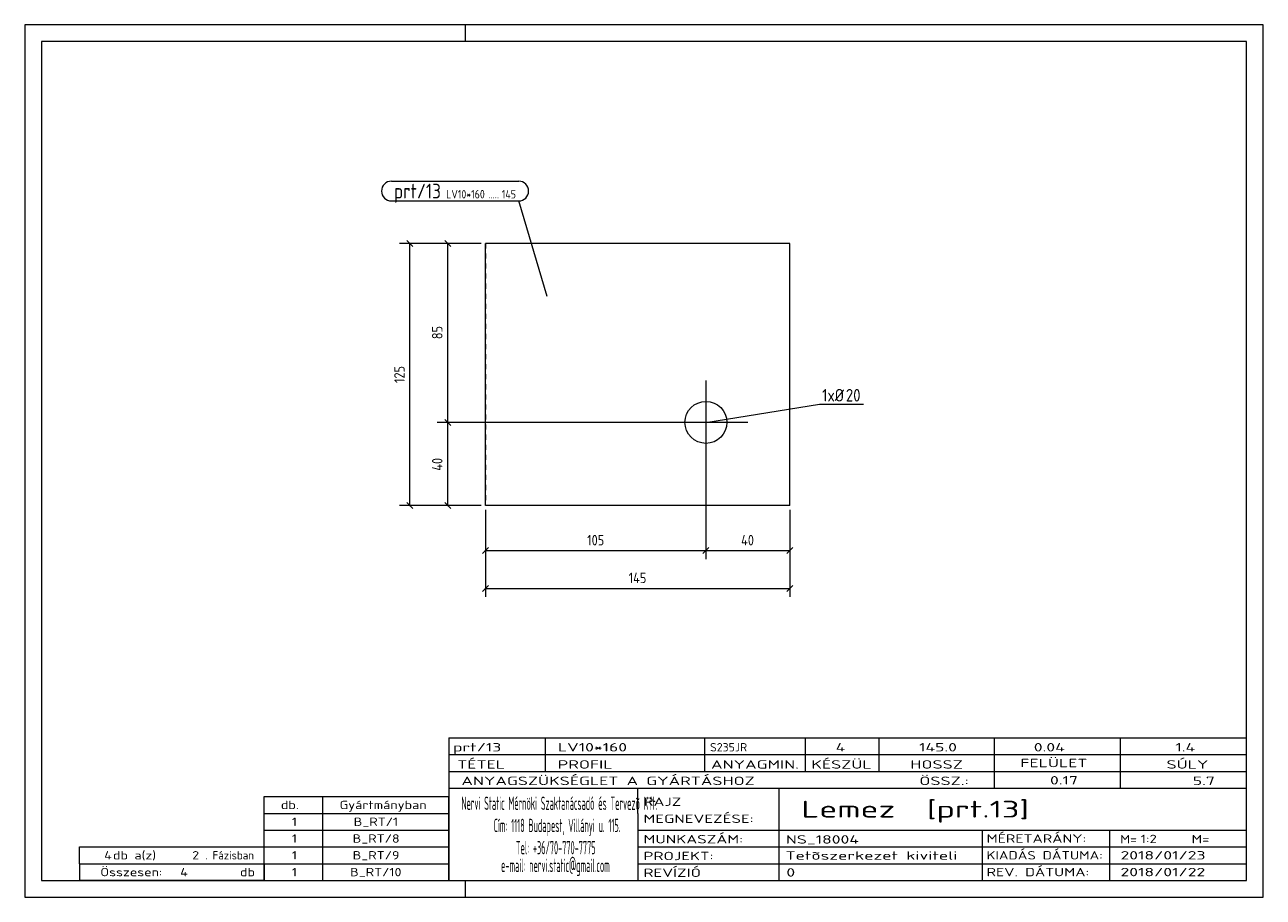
# Model space of a CAD drawing. Header units: millimetres. Extents: x 1 to 296, y 1 to 209.
import ezdxf

# ---------------------------------------------------------------- set-up
doc = ezdxf.new("R2010")
doc.units = ezdxf.units.MM
doc.header["$LTSCALE"] = 0.6
doc.linetypes.add('XKITLINE00', pattern=[0])
doc.linetypes.add('XKITLINE02', pattern=[4, 2, -2])
for name, color, linetype, lineweight in [('Bolt', 7, 'Continuous', 0), ('BoltMark', 3, 'Continuous', 0), ('DrawingSheet', 5, 'Continuous', 0), ('OtherObjectType', 1, 'Continuous', 0), ('Part', 2, 'Continuous', 0), ('PartMark', 3, 'Continuous', 0), ('Z-DIMENSIONS', 1, 'Continuous', 0)]:
    doc.layers.add(name, color=color, linetype=linetype, lineweight=lineweight)
doc.styles.add('ISOCPEUR', font='ISOCPEUR.TTF')

msp = doc.modelspace()

# ---------------------------------------------------------------- linework, layer by layer
at = {"layer": 'Bolt', "color": 4, "linetype": 'XKITLINE00', "lineweight": 0}
for p, q in [((163.25, 124.21), (163.25, 104.21)), ((173.25, 114.21), (153.25, 114.21))]:
    msp.add_line(p, q, dxfattribs=at)
msp.add_circle((163.25, 114.21), 5, dxfattribs=at)
at = {"layer": 'BoltMark', "color": 4, "linetype": 'XKITLINE00', "lineweight": 0}
for p, q in [((163.25, 114.21), (190.32, 118.58)), ((190.32, 118.58), (200.8, 118.58))]:
    msp.add_line(p, q, dxfattribs=at)
at = {"layer": 'DrawingSheet', "color": 2, "linetype": 'XKITLINE00', "lineweight": 0}
for p, q in [((296, 209), (1, 209)), ((1, 209), (1, 1)), ((106, 205), (106, 209)), ((296, 1), (296, 209)), ((106, 1), (106, 5)), ((1, 1), (296, 1))]:
    msp.add_line(p, q, dxfattribs=at)
at = {"layer": 'DrawingSheet', "color": 3, "linetype": 'XKITLINE00', "lineweight": 0}
for p, q in [((292, 205), (5, 205)), ((5, 205), (5, 5)), ((292, 5), (292, 205)), ((5, 5), (292, 5))]:
    msp.add_line(p, q, dxfattribs=at)
at = {"layer": 'OtherObjectType', "color": 7, "linetype": 'XKITLINE00', "lineweight": 0}
for p, q in [((102, 39), (292, 39)), ((102, 39), (102, 35)), ((102, 39), (292, 39)), ((125, 35), (125, 39)), ((163, 35), (163, 39)), ((187, 35), (187, 39)), ((204.5, 35), (204.5, 39)), ((232, 35), (232, 39)), ((262, 35), (262, 39)), ((292, 35), (292, 39)), ((102, 35), (292, 35)), ((102, 35), (102, 5)), ((102, 35), (292, 35)), ((125, 31), (125, 35)), ((163, 31), (163, 35)), ((187, 31), (187, 35)), ((204.5, 31), (204.5, 35)), ((232, 31), (232, 35)), ((262, 31), (262, 35)), ((292, 31), (292, 35)), ((102, 31), (292, 31)), ((232, 27), (232, 31)), ((262, 27), (262, 31)), ((292, 27), (292, 31)), ((102, 27), (292, 27)), ((147, 21), (147, 27)), ((180.7, 17), (180.7, 27)), ((292, 21), (292, 27)), ((58, 25), (102, 25)), ((58, 21), (58, 25)), ((72, 21), (72, 25)), ((102, 21), (102, 25)), ((58, 21), (102, 21)), ((58, 17), (58, 21)), ((72, 17), (72, 21)), ((102, 17), (102, 21)), ((147, 21), (147, 5)), ((292, 17), (292, 21)), ((58, 17), (102, 17)), ((58, 13), (58, 17)), ((72, 13), (72, 17)), ((102, 13), (102, 17)), ((147, 17), (292, 17)), ((180.7, 5), (180.7, 17)), ((229.16, 13), (229.16, 17)), ((259.5, 5), (259.5, 17)), ((292, 13), (292, 17)), ((14, 9), (14, 13)), ((14, 13), (58, 13)), ((14, 13), (58, 13)), ((58, 9), (58, 13)), ((58, 13), (102, 13)), ((58, 9), (58, 13)), ((72, 9), (72, 13)), ((102, 9), (102, 13)), ((147, 13), (292, 13)), ((229.16, 5), (229.16, 13)), ((292, 9), (292, 13)), ((14, 9), (58, 9)), ((14, 9), (14, 5)), ((14, 9), (58, 9)), ((58, 9), (58, 5)), ((58, 9), (102, 9)), ((58, 5), (58, 9)), ((72, 5), (72, 9)), ((102, 5), (102, 9)), ((147, 9), (292, 9)), ((292, 5), (292, 9)), ((58, 5), (14, 5)), ((58, 5), (102, 5)), ((102, 5), (292, 5)), ((139.5, 5), (292, 5))]:
    msp.add_line(p, q, dxfattribs=at)
at = {"layer": 'Part', "color": 2, "linetype": 'XKITLINE00', "lineweight": 0}
for p, q in [((110.75, 94.38), (110.75, 156.88)), ((110.75, 156.88), (110.75, 156.88)), ((183.25, 156.88), (110.75, 156.88)), ((183.25, 94.38), (183.25, 156.88)), ((183.25, 94.38), (110.75, 94.38))]:
    msp.add_line(p, q, dxfattribs=at)
at = {"layer": 'Part', "color": 7, "linetype": 'XKITLINE02', "lineweight": 0}
msp.add_line((110.75, 156.88), (110.75, 94.38), dxfattribs=at)
at = {"layer": 'PartMark', "color": 7, "linetype": 'XKITLINE00', "lineweight": 0}
for p, q in [((88.32, 171.7), (118.67, 171.7)), ((88.32, 167), (118.67, 167)), ((125.4, 144.23), (118.67, 167))]:
    msp.add_line(p, q, dxfattribs=at)
for centre, start, end in [((88.32, 169.35), 90, 270), ((118.67, 169.35), 270, 90)]:
    msp.add_arc(centre, 2.35, start, end, dxfattribs=at)
at = {"layer": 'Z-DIMENSIONS', "color": 7, "linetype": 'XKITLINE00', "lineweight": 0}
for p, q in [((109.75, 156.88), (90.25, 156.88)), ((92.04, 157.59), (93.46, 156.17)), ((92.75, 94.38), (92.75, 156.88)), ((109.75, 156.88), (99.25, 156.88)), ((101.04, 157.59), (102.46, 156.17)), ((101.75, 114.21), (101.75, 156.88)), ((162.25, 114.21), (99.25, 114.21)), ((162.25, 114.21), (99.25, 114.21)), ((101.04, 114.92), (102.46, 113.5)), ((101.04, 114.92), (102.46, 113.5)), ((101.75, 94.38), (101.75, 114.21)), ((163.25, 113.21), (163.25, 81.63)), ((163.25, 113.21), (163.25, 81.63)), ((92.04, 95.09), (93.46, 93.67)), ((101.04, 95.09), (102.46, 93.67)), ((109.75, 94.38), (90.25, 94.38)), ((109.75, 94.38), (99.25, 94.38)), ((110.75, 93.38), (110.75, 72.63)), ((110.75, 93.38), (110.75, 81.63)), ((183.25, 93.38), (183.25, 72.63)), ((183.25, 93.38), (183.25, 81.63)), ((111.46, 84.34), (110.04, 82.92)), ((110.75, 83.63), (163.25, 83.63)), ((163.95, 84.34), (162.54, 82.92)), ((163.95, 84.34), (162.54, 82.92)), ((163.25, 83.63), (183.25, 83.63)), ((183.95, 84.34), (182.54, 82.92)), ((111.46, 75.34), (110.04, 73.92)), ((110.75, 74.63), (183.25, 74.63)), ((183.95, 75.34), (182.54, 73.92))]:
    msp.add_line(p, q, dxfattribs=at)
at = {"layer": 'Z-DIMENSIONS', "color": 3}
for p in [(92.75, 156.88), (101.75, 156.88), (101.75, 114.21), (101.75, 114.21), (92.75, 94.38), (101.75, 94.38), (110.75, 83.63), (163.25, 83.63), (163.25, 83.63), (183.25, 83.63), (110.75, 74.63), (183.25, 74.63)]:
    msp.add_point(p, dxfattribs=at)

# ---------------------------------------------------------------- texts
at = {"layer": 'BoltMark', "color": 4, "style": 'ISOCPEUR', "width": 0.85}
for s, p in [('1', (190.92, 119.18)), ('xØ', (192.21, 119.18)), ('20', (196.59, 119.18))]:
    msp.add_text(s, height=3, dxfattribs=at).set_placement(p)
at = {"layer": 'OtherObjectType', "color": 7, "style": 'ISOCPEUR'}
for s, height, width, p in [('prt/13', 2, 1.525501, (103, 35.76)), ('LV10*160', 2, 1.525501, (128, 35.76)), ('S235JR', 2, 1.02, (164.22, 35.76)), ('4', 2, 1.525501, (194.16, 35.76)), ('145.0', 2, 1.525501, (214.01, 35.76)), ('0.04', 2, 1.525501, (241.35, 35.76)), ('1.4', 2, 1.525501, (275.06, 35.76)), ('TÉTEL', 2, 1.525501, (104, 31.66)), ('PROFIL', 2, 1.525501, (127.96, 31.66)), ('ANYAGMIN.', 2, 1.525501, (164.47, 31.66)), ('KÉSZÜL', 2, 1.525501, (188.37, 31.66)), ('HOSSZ', 2, 1.525501, (211.96, 31.66)), ('FELÜLET', 2, 1.525501, (238.13, 32)), ('SÚLY', 2, 1.525501, (272.96, 31.66)), ('ANYAGSZÜKSÉGLET A GYÁRTÁSHOZ', 2, 1.525501, (105, 27.75)), ('ÖSSZ.:', 2, 1.525501, (214.1, 27.75)), ('0.17', 2, 1.525501, (245.21, 27.88)), ('5.7', 2, 1.525501, (279.22, 27.75)), ('db.', 2, 1.211571, (62, 22)), ('Gyártmányban', 2, 1.211571, (76, 22)), ('Nervi Static Mérnöki\xa0Szaktanácsadó\xa0és\xa0Tervezõ Kft.', 3.1765, 0.403093, (105, 21.82)), ('RAJZ', 2, 1.445, (148.38, 22.78)), ('Lemez  [prt.13]', 4, 1.474651, (186, 20)), ('MEGNEVEZÉSE:', 2, 1.445, (148.38, 18.72)), ('1', 2, 1.211571, (64.63, 18)), ('B_RT/1', 2, 1.211571, (79.35, 18)), ('Cím:\xa01118 Budapest, Villányi u. 115.', 3.1765, 0.403093, (112.69, 16.53)), ('1', 2, 1.211571, (64.63, 14)), ('B_RT/8', 2, 1.211571, (79.1, 14)), ('MUNKASZÁM:', 2, 1.445, (148.38, 13.84)), ('NS_18004', 2, 1.525501, (182.28, 13.78)), ('MÉRETARÁNY:', 2, 1.36, (230.1, 14)), ('M=', 2, 1.211571, (261.91, 13.84)), ('1:2', 2, 1.275, (266.79, 13.9)), ('M=', 2, 1.275, (278.95, 13.87)), ('4', 2, 1.211571, (19.9, 10)), ('db a(z)', 2, 1.211571, (22, 10)), ('2', 2, 1.211571, (40.86, 10)), ('. Fázisban', 2, 0.935, (44, 10)), ('1', 2, 1.211571, (64.63, 10)), ('B_RT/9', 2, 1.211571, (79.1, 10)), ('Tel:\xa0+36/70-770-7775', 3.1765, 0.403093, (117.97, 11.24)), ('PROJEKT:', 2, 1.445, (148.38, 9.84)), ('Tetõszerkezet kiviteli ', 2, 1.525501, (182.2, 9.94)), ('KIADÁS DÁTUMA:', 2, 1.275, (230.1, 10)), ('2018/01/23', 2, 1.525501, (262, 10)), ('e-mail:\xa0nervi.static@gmail.com', 3.1765, 0.403093, (114.45, 7)), ('Összesen:            db', 2, 1.211571, (19, 6)), ('4', 2, 1.211571, (38.02, 6)), ('1', 2, 1.211571, (64.63, 6)), ('B_RT/10', 2, 1.211571, (78.49, 6)), ('REVÍZIÓ', 2, 1.445, (148.38, 5.84)), ('0', 2, 1.525501, (182.41, 5.92)), ('REV. DÁTUMA:', 2, 1.36, (230.1, 6)), ('2018/01/22', 2, 1.525501, (262, 6))]:
    msp.add_text(s, height=height, dxfattribs=dict(at, width=width)).set_placement(p)
at = {"layer": 'PartMark', "color": 3, "style": 'ISOCPEUR', "width": 0.85}
msp.add_text('prt/13', height=3.5, dxfattribs=at).set_placement((88.92, 167.6))
at = {"layer": 'PartMark', "color": 4, "style": 'ISOCPEUR', "width": 0.85}
for s, p in [('LV10*160', (101.4, 167.6)), ('145', (114.63, 167.6)), ('.....', (111.45, 167.6))]:
    msp.add_text(s, height=2, dxfattribs=at).set_placement(p)
at = {"layer": 'Z-DIMENSIONS', "color": 3, "style": 'ISOCPEUR', "width": 0.85}
for s, p in [('85', (100.5, 134.04)), ('125', (91.5, 123.59)), ('40', (100.5, 102.68))]:
    msp.add_text(s, height=2.5, rotation=90.0002, dxfattribs=at).set_placement(p)
for s, p in [('105', (134.96, 84.88)), ('40', (171.64, 84.88)), ('145', (144.85, 75.88))]:
    msp.add_text(s, height=2.5, dxfattribs=at).set_placement(p)

doc.saveas('drawing.dxf')
